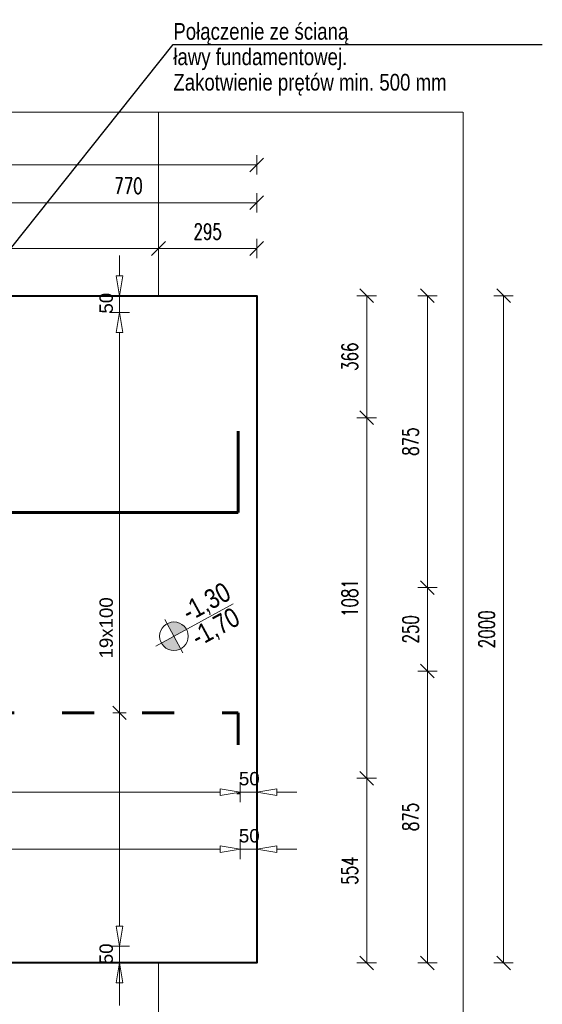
# Model space of a CAD drawing. Extents: x -1474 to 242612, y -5719 to 75879.
# Tile 7 of 13: x 93014 to 94582, y 5517 to 8468. Entities that reach past the tile are written whole.
import ezdxf
from ezdxf import colors
from ezdxf.entities.mleader import LeaderData, LeaderLine
from ezdxf.math import Vec2, Vec3

# ---------------------------------------------------------------- set-up
doc = ezdxf.new("R2010")
doc.units = 0
doc.header["$LTSCALE"] = 8
doc.header["$MEASUREMENT"] = 0
doc.linetypes.add('ACAD_ISO03W100', pattern=[30, 12, -18])
doc.linetypes.add('HIDDEN', pattern=[0.375, 0.25, -0.125])
for name, color, linetype in [('AutoCAD_Structural_Detailing_rozkład powierzchniowy - pręty - dół', 7, 'Continuous'), ('AutoCAD_Structural_Detailing_rozkład powierzchniowy - pręty - góra', 7, 'Continuous'), ('RCAD_opis rozkładu', 7, 'Continuous')]:
    doc.layers.add(name, color=color, linetype=linetype)
for name, color, linetype, lineweight in [('P-Linia1', 3, 'Continuous', 40), ('P-Linia4', 253, 'Continuous', 5), ('P-Opis', 1, 'Continuous', 18), ('P-Opis fundamenty', 193, 'Continuous', 9), ('P-Przerywana', 13, 'HIDDEN', 9), ('P-Wymiar', 254, 'Continuous', 9)]:
    doc.layers.add(name, color=color, linetype=linetype, lineweight=lineweight)
doc.layers.add('RCAD_kontur płyty', color=163, linetype='Continuous', plot=False)
doc.styles.add('_Fd Opis', font='arial.ttf')
doc.styles.add('ROMANS', font='romans.shx', dxfattribs={"width": 0.7})
doc.styles.add('style1', font='arial.ttf')
doc.dimstyles.new('A25', dxfattribs={"dimscale": 27, "dimtxt": 1.75, "dimasz": 0.06, "dimexe": 0, "dimexo": 0, "dimgap": 1, "dimtad": 1, "dimdec": 4, "dimrnd": 0.1, "dimdsep": 46, "dimtxsty": 'ROMANS', "dimblk": '[[[[[[[[', "dimcen": 2, "dimdle": 2, "dimse1": 1, "dimse2": 1, "dimclrd": 256, "dimclrt": 1, "dimadec": 0, "dimazin": 0, "dimtfac": 1, "dimtdec": 4, "dimtix": 1, "dimtmove": 2, "dimatfit": 3, "dimldrblk": '[[[[[[[[', "dimfxl": 0, "dimtvp": 0.6, "dimtolj": 1, "dimlwd": -1, "dimarcsym": 0})

# ---------------------------------------------------------------- blocks, each defined once
blk = doc.blocks.new('[[[[[[[[')
at = {"layer": 'P-Wymiar'}
for p, q in [((-12.7, -12.7), (12.7, 12.7)), ((0, 0), (-4.6, 0)), ((0, 18), (0, -18))]:
    blk.add_line(p, q, dxfattribs=at)
blk = doc.blocks.new('*D345')
at = {"layer": 'Defpoints', "color": 0, "transparency": 16777216}
for p in [(93725, 8033.2), (89725, 7630.1), (93725, 7630.1)]:
    blk.add_point(p, dxfattribs=at)
at = {"layer": 'P-Wymiar', "transparency": 16777216}
blk.add_line((89726.7, 8033.2), (93723.4, 8033.2), dxfattribs=at)
at = {"layer": 'P-Wymiar', "transparency": 16777216, "xscale": 1.62, "yscale": 1.62, "zscale": 1.62, "rotation": 180}
blk.add_blockref('[[[[[[[[', (89725, 8033.2), dxfattribs=at)
at = {"layer": 'P-Wymiar', "transparency": 16777216, "xscale": 1.62, "yscale": 1.62, "zscale": 1.62}
blk.add_blockref('[[[[[[[[', (93725, 8033.2), dxfattribs=at)
at = {"layer": 'P-Wymiar', "color": 1, "transparency": 16777216, "insert": (91725, 8083.8), "char_height": 47.25, "attachment_point": 5, "style": 'ROMANS'}
blk.add_mtext('\\A1;4000', dxfattribs=at)
blk = doc.blocks.new('*D350')
at = {"layer": 'Defpoints', "color": 0, "transparency": 16777216}
for p in [(93725, 7919.8), (93725, 7550.4), (92955.1, 7452.8)]:
    blk.add_point(p, dxfattribs=at)
at = {"layer": 'P-Wymiar', "transparency": 16777216}
blk.add_line((92956.7, 7919.8), (93723.4, 7919.8), dxfattribs=at)
at = {"layer": 'P-Wymiar', "transparency": 16777216, "xscale": 1.62, "yscale": 1.62, "zscale": 1.62, "rotation": 180}
blk.add_blockref('[[[[[[[[', (92955.1, 7919.8), dxfattribs=at)
at = {"layer": 'P-Wymiar', "transparency": 16777216, "xscale": 1.62, "yscale": 1.62, "zscale": 1.62}
blk.add_blockref('[[[[[[[[', (93725, 7919.8), dxfattribs=at)
at = {"layer": 'P-Wymiar', "color": 1, "transparency": 16777216, "insert": (93340.1, 7970.4), "char_height": 47.25, "attachment_point": 5, "style": 'ROMANS'}
blk.add_mtext('\\A1;770', dxfattribs=at)
blk = doc.blocks.new('*D354')
at = {"layer": 'Defpoints', "color": 0, "transparency": 16777216}
for p in [(92705.1, 6516.2), (94236.9, 6516.2), (93725, 5641.2)]:
    blk.add_point(p, dxfattribs=at)
at = {"layer": 'P-Wymiar', "transparency": 16777216}
blk.add_line((94236.9, 5642.8), (94236.9, 6514.6), dxfattribs=at)
at = {"layer": 'P-Wymiar', "transparency": 16777216, "xscale": 1.62, "yscale": 1.62, "zscale": 1.62}
for p, rotation in [((94236.9, 6516.2), 90), ((94236.9, 5641.2), 270)]:
    blk.add_blockref('[[[[[[[[', p, dxfattribs=dict(at, rotation=rotation))
at = {"layer": 'P-Wymiar', "color": 1, "transparency": 16777216, "insert": (94186.3, 6078.7), "char_height": 47.25, "attachment_point": 5, "rotation": 90, "style": 'ROMANS'}
blk.add_mtext('\\A1;875', dxfattribs=at)
blk = doc.blocks.new('*D355')
at = {"layer": 'Defpoints', "color": 0, "transparency": 16777216}
for p in [(92705.1, 6766.2), (94236.9, 6766.2), (92705.1, 6516.2)]:
    blk.add_point(p, dxfattribs=at)
at = {"layer": 'P-Wymiar', "transparency": 16777216}
blk.add_line((94236.9, 6517.8), (94236.9, 6764.6), dxfattribs=at)
at = {"layer": 'P-Wymiar', "transparency": 16777216, "xscale": 1.62, "yscale": 1.62, "zscale": 1.62}
for p, rotation in [((94236.9, 6766.2), 90), ((94236.9, 6516.2), 270)]:
    blk.add_blockref('[[[[[[[[', p, dxfattribs=dict(at, rotation=rotation))
at = {"layer": 'P-Wymiar', "color": 1, "transparency": 16777216, "insert": (94186.3, 6641.2), "char_height": 47.25, "attachment_point": 5, "rotation": 90, "style": 'ROMANS'}
blk.add_mtext('\\A1;250', dxfattribs=at)
blk = doc.blocks.new('*D356')
at = {"layer": 'Defpoints', "color": 0, "transparency": 16777216}
for p in [(92705.1, 7641.2), (94236.9, 7641.2), (92705.1, 6766.2)]:
    blk.add_point(p, dxfattribs=at)
at = {"layer": 'P-Wymiar', "transparency": 16777216}
blk.add_line((94236.9, 6767.8), (94236.9, 7639.6), dxfattribs=at)
at = {"layer": 'P-Wymiar', "transparency": 16777216, "xscale": 1.62, "yscale": 1.62, "zscale": 1.62}
for p, rotation in [((94236.9, 7641.2), 90), ((94236.9, 6766.2), 270)]:
    blk.add_blockref('[[[[[[[[', p, dxfattribs=dict(at, rotation=rotation))
at = {"layer": 'P-Wymiar', "color": 1, "transparency": 16777216, "insert": (94186.3, 7203.7), "char_height": 47.25, "attachment_point": 5, "rotation": 90, "style": 'ROMANS'}
blk.add_mtext('\\A1;875', dxfattribs=at)
blk = doc.blocks.new('*D357')
at = {"layer": 'Defpoints', "color": 0, "transparency": 16777216}
for p in [(93725, 7641.2), (93725, 5641.2), (94465.3, 5641.2)]:
    blk.add_point(p, dxfattribs=at)
at = {"layer": 'P-Wymiar', "transparency": 16777216}
blk.add_line((94465.3, 7639.6), (94465.3, 5642.8), dxfattribs=at)
at = {"layer": 'P-Wymiar', "transparency": 16777216, "xscale": 1.62, "yscale": 1.62, "zscale": 1.62}
for p, rotation in [((94465.3, 7641.2), 90), ((94465.3, 5641.2), 270)]:
    blk.add_blockref('[[[[[[[[', p, dxfattribs=dict(at, rotation=rotation))
at = {"layer": 'P-Wymiar', "color": 1, "transparency": 16777216, "insert": (94414.7, 6641.2), "char_height": 47.25, "attachment_point": 5, "rotation": 90, "style": 'ROMANS'}
blk.add_mtext('\\A1;2000', dxfattribs=at)
blk = doc.blocks.new('*D358')
at = {"layer": 'Defpoints', "color": 0, "transparency": 16777216}
for p in [(92955.1, 7641.2), (92955.1, 7275.5), (94054.6, 7275.5)]:
    blk.add_point(p, dxfattribs=at)
at = {"layer": 'P-Wymiar', "transparency": 16777216}
blk.add_line((94054.6, 7639.6), (94054.6, 7277.1), dxfattribs=at)
at = {"layer": 'P-Wymiar', "transparency": 16777216, "xscale": 1.62, "yscale": 1.62, "zscale": 1.62}
for p, rotation in [((94054.6, 7641.2), 90), ((94054.6, 7275.5), 270)]:
    blk.add_blockref('[[[[[[[[', p, dxfattribs=dict(at, rotation=rotation))
at = {"layer": 'P-Wymiar', "color": 1, "transparency": 16777216, "insert": (94004, 7458.3), "char_height": 47.25, "attachment_point": 5, "rotation": 90, "style": 'ROMANS'}
blk.add_mtext('\\A1;366', dxfattribs=at)
blk = doc.blocks.new('*D359')
at = {"layer": 'Defpoints', "color": 0, "transparency": 16777216}
for p in [(92955.1, 7275.5), (92955.1, 6194.8), (94054.6, 6194.8)]:
    blk.add_point(p, dxfattribs=at)
at = {"layer": 'P-Wymiar', "transparency": 16777216}
blk.add_line((94054.6, 7273.8), (94054.6, 6196.4), dxfattribs=at)
at = {"layer": 'P-Wymiar', "transparency": 16777216, "xscale": 1.62, "yscale": 1.62, "zscale": 1.62}
for p, rotation in [((94054.6, 7275.5), 90), ((94054.6, 6194.8), 270)]:
    blk.add_blockref('[[[[[[[[', p, dxfattribs=dict(at, rotation=rotation))
at = {"layer": 'P-Wymiar', "color": 1, "transparency": 16777216, "insert": (94004, 6735.1), "char_height": 47.25, "attachment_point": 5, "rotation": 90, "style": 'ROMANS'}
blk.add_mtext('\\A1;1081', dxfattribs=at)
blk = doc.blocks.new('*D360')
at = {"layer": 'Defpoints', "color": 0, "transparency": 16777216}
for p in [(92955.1, 6194.8), (92955.1, 5641.2), (94054.6, 5641.2)]:
    blk.add_point(p, dxfattribs=at)
at = {"layer": 'P-Wymiar', "transparency": 16777216}
blk.add_line((94054.6, 6193.1), (94054.6, 5642.8), dxfattribs=at)
at = {"layer": 'P-Wymiar', "transparency": 16777216, "xscale": 1.62, "yscale": 1.62, "zscale": 1.62}
for p, rotation in [((94054.6, 6194.8), 90), ((94054.6, 5641.2), 270)]:
    blk.add_blockref('[[[[[[[[', p, dxfattribs=dict(at, rotation=rotation))
at = {"layer": 'P-Wymiar', "color": 1, "transparency": 16777216, "insert": (94004, 5918), "char_height": 47.25, "attachment_point": 5, "rotation": 90, "style": 'ROMANS'}
blk.add_mtext('\\A1;554', dxfattribs=at)
blk = doc.blocks.new('A$C798F0764')
at = {"layer": 'P-Opis'}
h = blk.add_hatch(color=1, dxfattribs=at)
h.dxf.hatch_style = 1
h.paths.add_polyline_path([(87, -43), (-30, -160, 0.414214), (204, -160)])
h.paths.add_polyline_path([(-30, 74), (87, -43), (204, 74, 0.414214)])
at = {"layer": 'P-Opis', "color": 1}
for p, q in [((-80, -210), (636, 506)), ((-68, 111), (241, -198))]:
    blk.add_line(p, q, dxfattribs=at)
blk.add_circle((87, -43), 165, dxfattribs=at)
blk = doc.blocks.new('*D366')
at = {"layer": 'Defpoints', "color": 0, "transparency": 16777216}
for p in [(93430.1, 7782.7), (92230.1, 7641.2), (93430.1, 7641.2)]:
    blk.add_point(p, dxfattribs=at)
at = {"layer": 'P-Wymiar', "transparency": 16777216}
blk.add_line((92231.7, 7782.7), (93428.5, 7782.7), dxfattribs=at)
at = {"layer": 'P-Wymiar', "transparency": 16777216, "xscale": 1.62, "yscale": 1.62, "zscale": 1.62, "rotation": 180}
blk.add_blockref('[[[[[[[[', (92230.1, 7782.7), dxfattribs=at)
at = {"layer": 'P-Wymiar', "transparency": 16777216, "xscale": 1.62, "yscale": 1.62, "zscale": 1.62}
blk.add_blockref('[[[[[[[[', (93430.1, 7782.7), dxfattribs=at)
at = {"layer": 'P-Wymiar', "color": 1, "transparency": 16777216, "insert": (92830.1, 7833.3), "char_height": 47.25, "attachment_point": 5, "style": 'ROMANS'}
blk.add_mtext('\\A1;1200', dxfattribs=at)
blk = doc.blocks.new('*D367')
at = {"layer": 'Defpoints', "color": 0, "transparency": 16777216}
for p in [(93725, 7782.7), (93430.1, 7641.2), (93725, 7641.2)]:
    blk.add_point(p, dxfattribs=at)
at = {"layer": 'P-Wymiar', "transparency": 16777216}
blk.add_line((93431.7, 7782.7), (93723.4, 7782.7), dxfattribs=at)
at = {"layer": 'P-Wymiar', "transparency": 16777216, "xscale": 1.62, "yscale": 1.62, "zscale": 1.62, "rotation": 180}
blk.add_blockref('[[[[[[[[', (93430.1, 7782.7), dxfattribs=at)
at = {"layer": 'P-Wymiar', "transparency": 16777216, "xscale": 1.62, "yscale": 1.62, "zscale": 1.62}
blk.add_blockref('[[[[[[[[', (93725, 7782.7), dxfattribs=at)
at = {"layer": 'P-Wymiar', "color": 1, "transparency": 16777216, "insert": (93577.6, 7833.3), "char_height": 47.25, "attachment_point": 5, "style": 'ROMANS'}
blk.add_mtext('\\A1;295', dxfattribs=at)

msp = doc.modelspace()

# ---------------------------------------------------------------- linework, layer by layer
at = {"layer": 'AutoCAD_Structural_Detailing_rozkład powierzchniowy - pręty - dół', "color": 0, "lineweight": 60}
for p, q in [((93669.03719, 6991.22535), (93669.03719, 7235.22535)), ((89781.03719, 6991.22535), (93669.03719, 6991.22535))]:
    msp.add_line(p, q, dxfattribs=at)
at = {"layer": 'AutoCAD_Structural_Detailing_rozkład powierzchniowy - pręty - góra', "color": 0, "linetype": 'ACAD_ISO03W100', "lineweight": 60}
for p, q in [((89781.03719, 6391.22535), (93669.03719, 6391.22535)), ((93669.03719, 6391.22535), (93669.03719, 6147.22535))]:
    msp.add_line(p, q, dxfattribs=at)
at = {"layer": 'P-Linia1'}
msp.add_lwpolyline([(89725.03719, 7641.22532), (93725.03719, 7641.22532), (93725.03719, 5641.22532), (89725.03719, 5641.22532)], close=True, dxfattribs=at)
at = {"layer": 'P-Linia4'}
for points in [[(93430.09099, 7641.22532), (93430.09099, 8191.70766)], [(93430.09099, 4597.8051), (93430.09099, 5641.22532)]]:
    msp.add_lwpolyline(points, dxfattribs=at)
at = {"layer": 'P-Przerywana'}
msp.add_lwpolyline([(88938.03365, 8191.70766), (94344.09161, 8191.70766), (94344.09161, 4597.8051), (88938.03365, 4597.8051)], close=True, dxfattribs=at)
at = {"layer": 'RCAD_kontur płyty', "color": 0}
for p, q in [((89725.03719, 7641.22538), (93725.03719, 7641.22538)), ((89725.03719, 7641.22538), (93725.03719, 7641.22538)), ((93725.03719, 7641.22538), (93725.03719, 5641.22532)), ((93725.03719, 7641.22538), (93725.03719, 5641.22532)), ((93725.03719, 5641.22532), (89725.03719, 5641.22532)), ((93725.03719, 5641.22532), (89725.03719, 5641.22532))]:
    msp.add_line(p, q, dxfattribs=at)
at = {"layer": 'RCAD_opis rozkładu', "color": 8, "lineweight": 0}
for p, q in [((93313.31992, 7761.22538), (93313.31992, 7701.22538)), ((93313.31992, 7641.22538), (93303.31992, 7701.22538)), ((93323.31992, 7701.22538), (93303.31992, 7701.22538)), ((93323.31992, 7701.22538), (93313.31992, 7641.22538)), ((93343.31992, 7641.22538), (93283.31992, 7641.22538)), ((93313.31992, 7591.22535), (93313.31992, 7641.22538)), ((93283.31992, 7591.22535), (93343.31992, 7591.22535)), ((93303.31992, 7531.22535), (93313.31992, 7591.22535)), ((93313.31992, 7591.22535), (93323.31992, 7531.22535)), ((93303.31992, 7531.22535), (93323.31992, 7531.22535)), ((93313.31992, 7491.22535), (93313.31992, 7531.22535)), ((93313.31992, 7391.22535), (93313.31992, 7491.22535)), ((93313.31992, 7291.22535), (93313.31992, 7391.22535)), ((93313.31992, 7191.22535), (93313.31992, 7291.22535)), ((93313.31992, 7091.22535), (93313.31992, 7191.22535)), ((93313.31992, 6991.22535), (93313.31992, 7091.22535)), ((93313.31992, 6891.22535), (93313.31992, 6991.22535)), ((93313.31992, 6791.22535), (93313.31992, 6891.22535)), ((93313.31992, 6691.22535), (93313.31992, 6791.22535)), ((93313.31992, 6641.22535), (93313.31992, 6691.22535)), ((93313.31992, 6641.22535), (93313.31992, 6591.22535)), ((93313.31992, 6591.22535), (93313.31992, 6491.22535)), ((93313.31992, 6491.22535), (93313.31992, 6391.22535)), ((93293.31992, 6411.22535), (93333.31992, 6371.22535)), ((93293.31992, 6391.22535), (93333.31992, 6391.22535)), ((93313.31992, 6391.22535), (93313.31992, 6291.22535)), ((93313.31992, 6291.22535), (93313.31992, 6191.22535)), ((93313.31992, 6191.22535), (93313.31992, 6091.22535)), ((93675.03719, 6183.53053), (93675.03719, 6123.53053)), ((93725.03719, 6183.53053), (93725.03719, 6123.53053)), ((92975.03719, 6153.53053), (93075.03719, 6153.53053)), ((93075.03719, 6153.53053), (93175.03719, 6153.53053)), ((93175.03719, 6153.53053), (93275.03719, 6153.53053)), ((93275.03719, 6153.53053), (93375.03719, 6153.53053)), ((93375.03719, 6153.53053), (93475.03719, 6153.53053)), ((93475.03719, 6153.53053), (93575.03719, 6153.53053)), ((93575.03719, 6153.53053), (93615.03719, 6153.53053)), ((93615.03719, 6163.53053), (93675.03719, 6153.53053)), ((93615.03719, 6163.53053), (93615.03719, 6143.53053)), ((93675.03719, 6153.53053), (93615.03719, 6143.53053)), ((93675.03719, 6153.53053), (93725.03719, 6153.53053)), ((93725.03719, 6153.53053), (93785.03719, 6163.53053)), ((93785.03719, 6143.53053), (93725.03719, 6153.53053)), ((93785.03719, 6143.53053), (93785.03719, 6163.53053)), ((93845.03719, 6153.53053), (93785.03719, 6153.53053)), ((93313.31992, 6091.22535), (93313.31992, 5991.22535)), ((93313.31992, 5991.22535), (93313.31992, 5891.22535)), ((93615.03719, 5992.29397), (93675.03719, 5982.29397)), ((93615.03719, 5992.29397), (93615.03719, 5972.29397)), ((93675.03719, 6012.29397), (93675.03719, 5952.29397)), ((93725.03719, 6012.29397), (93725.03719, 5952.29397)), ((93725.03719, 5982.29397), (93785.03719, 5992.29397)), ((93785.03719, 5972.29397), (93785.03719, 5992.29397)), ((92975.03719, 5982.29397), (93075.03719, 5982.29397)), ((93075.03719, 5982.29397), (93175.03719, 5982.29397)), ((93175.03719, 5982.29397), (93275.03719, 5982.29397)), ((93275.03719, 5982.29397), (93375.03719, 5982.29397)), ((93375.03719, 5982.29397), (93475.03719, 5982.29397)), ((93475.03719, 5982.29397), (93575.03719, 5982.29397)), ((93575.03719, 5982.29397), (93615.03719, 5982.29397)), ((93675.03719, 5982.29397), (93615.03719, 5972.29397)), ((93675.03719, 5982.29397), (93725.03719, 5982.29397)), ((93785.03719, 5972.29397), (93725.03719, 5982.29397)), ((93845.03719, 5982.29397), (93785.03719, 5982.29397)), ((93313.31992, 5891.22535), (93313.31992, 5791.22535)), ((93313.31992, 5791.22535), (93313.31992, 5751.22535)), ((93313.31992, 5691.22535), (93303.31992, 5751.22535)), ((93323.31992, 5751.22535), (93303.31992, 5751.22535)), ((93323.31992, 5751.22535), (93313.31992, 5691.22535)), ((93283.31992, 5691.22535), (93343.31992, 5691.22535)), ((93313.31992, 5691.22535), (93313.31992, 5641.22532)), ((93343.31992, 5641.22532), (93283.31992, 5641.22532)), ((93303.31992, 5581.22532), (93313.31992, 5641.22532)), ((93313.31992, 5513.49785), (93313.31992, 5641.22532)), ((93313.31992, 5641.22532), (93323.31992, 5581.22532)), ((93303.31992, 5581.22532), (93323.31992, 5581.22532)), ((93313.31992, 5521.22532), (93313.31992, 5581.22532))]:
    msp.add_line(p, q, dxfattribs=at)

# ---------------------------------------------------------------- block references
at = {"layer": 'P-Opis fundamenty', "xscale": 0.26, "yscale": 0.26, "zscale": 0.26, "rotation": 343.5684437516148}
msp.add_blockref('A$C798F0764', (93457.97078, 6637.76579), dxfattribs=at)

# ---------------------------------------------------------------- texts
at = {"layer": 'P-Opis fundamenty', "char_height": 58.5, "attachment_point": 4, "rotation": 28.56844375, "style": '_Fd Opis'}
for s, insert in [('{\\W0.8;-1,30}', (93510.19284, 6683.7163)), ('{\\W0.8;-1,70}', (93537.48422, 6608.3197))]:
    msp.add_mtext(s, dxfattribs=dict(at, insert=insert))
at = {"layer": 'RCAD_opis rozkładu', "color": 2, "char_height": 40, "attachment_point": 7, "rotation": 90, "style": 'style1'}
for s, insert in [('50', (93293.74284, 7587.64419)), ('19x100', (93293.74284, 6553.94022)), ('50', (93293.74284, 5637.64416))]:
    msp.add_mtext(s, dxfattribs=dict(at, insert=insert))
at = {"layer": 'RCAD_opis rozkładu', "color": 2, "char_height": 40, "attachment_point": 7, "style": 'style1'}
for insert in [(93671.45602, 6173.10761), (93671.45602, 6001.87105)]:
    msp.add_mtext('50', dxfattribs=dict(at, insert=insert))

# ---------------------------------------------------------------- dimensions: what is measured, and where the dimension line sits
at = {"layer": 'P-Wymiar'}
dim = msp.add_linear_dim(base=(93725.03719, 8033.16943), p1=(89725.03719, 7630.11104), p2=(93725.03719, 7630.11104), dimstyle='A25', dxfattribs=at)
dim.commit()
dim.dimension.update_dxf_attribs({"geometry": '*D345', "text_midpoint": (91725.03719, 8083.79443)})
for base, p1, p2, picture, middle in [((93725.03719, 7919.79208), (92955.09225, 7452.78022), (93725.03719, 7550.3976), '*D350', (93340.06472, 7970.41708)), ((93430.09099, 7782.68332), (92230.09099, 7641.22532), (93430.09099, 7641.22532), '*D366', (92830.09099, 7833.30832)), ((93725.03719, 7782.68332), (93430.09099, 7641.22532), (93725.03719, 7641.22538), '*D367', (93577.56409, 7833.30832))]:
    dim = msp.add_linear_dim(base=base, p1=p1, p2=p2, dimstyle='A25', override={"dimdec": 0}, dxfattribs=at)
    dim.commit()
    dim.dimension.update_dxf_attribs({"geometry": picture, "text_midpoint": middle})
for base, p1, p2, picture, middle in [((94236.92017, 7641.22532), (92705.09218, 6766.22556), (92705.09225, 7641.22532), '*D356', (94186.29517, 7203.72544)), ((94465.29191, 5641.22532), (93725.03719, 7641.22532), (93725.03719, 5641.22532), '*D357', (94414.66691, 6641.22532)), ((94236.92017, 6766.22556), (92705.09099, 6516.22556), (92705.09218, 6766.22556), '*D355', (94186.29517, 6641.22556)), ((94236.92017, 6516.22556), (93725.03719, 5641.22532), (92705.09099, 6516.22556), '*D354', (94186.29517, 6078.72544))]:
    dim = msp.add_linear_dim(base=base, p1=p1, p2=p2, angle=90, dimstyle='A25', dxfattribs=at)
    dim.commit()
    dim.dimension.update_dxf_attribs({"geometry": picture, "text_midpoint": middle})
for base, p1, p2, picture, middle in [((94054.60961, 7275.45282), (92955.09099, 7641.22532), (92955.09099, 7275.45282), '*D358', (94003.98461, 7458.33907)), ((94054.60961, 6194.75974), (92955.09099, 7275.45282), (92955.09099, 6194.75974), '*D359', (94003.98461, 6735.10628)), ((94054.60961, 5641.22532), (92955.09099, 6194.75974), (92955.09099, 5641.22532), '*D360', (94003.98461, 5917.99253))]:
    dim = msp.add_linear_dim(base=base, p1=p1, p2=p2, angle=90, dimstyle='A25', override={"dimdec": 0}, dxfattribs=at)
    dim.commit()
    dim.dimension.update_dxf_attribs({"geometry": picture, "text_midpoint": middle})

# ---------------------------------------------------------------- leaders
at = {"layer": 'P-Opis'}
ml = msp.add_multileader_mtext('Standard', dxfattribs=at)
ml.set_content('{\\W0.8;Połączenie ze ścianą\\Pławy fundamentowej.\\PZakotwienie prętów min. 500 mm}', color=256, style='_Fd Opis')
ml.set_leader_properties()
ml.build(insert=Vec2(0, 0))
ml.multileader.update_dxf_attribs({"has_dogleg": 0, "text_left_attachment_type": 6, "text_right_attachment_type": 6, "arrow_head_size": 25})
ctx = ml.context
ctx.base_point, ctx.char_height, ctx.arrow_head_size, ctx.landing_gap_size, ctx.plane_origin = Vec3(93474.13751, 8393.77093), 50, 25, 0.5, Vec3(89250.59881, 8455.09195)
ctx.left_attachment, ctx.right_attachment = 6, 6
notes = []
notes.append((ctx, [(0, (1, 1, 0), (93161.36799, 8393.77093), (1, 0), 312.76951, [(0, [(92874.13558, 7641.466)], 0, [])])]))
ctx.mtext.insert, ctx.mtext.line_spacing_factor, ctx.mtext.line_spacing_style = Vec3(93474.63751, 8458.43669), 0.914286, 2
for ctx, leaders in notes:
    for number, flags, end, landing, length, lines in leaders:
        leader = LeaderData()
        leader.index, (leader.has_last_leader_line, leader.has_dogleg_vector, leader.attachment_direction) = number, flags
        leader.last_leader_point, leader.dogleg_vector, leader.dogleg_length = Vec3(end), Vec3(landing), length
        for number, points, colour, breaks in lines:
            line = LeaderLine()
            line.index, line.vertices, line.color, line.breaks = number, Vec3.list(points), colors.encode_raw_color(colour), breaks
            leader.lines.append(line)
        ctx.leaders.append(leader)

doc.saveas('drawing.dxf')
